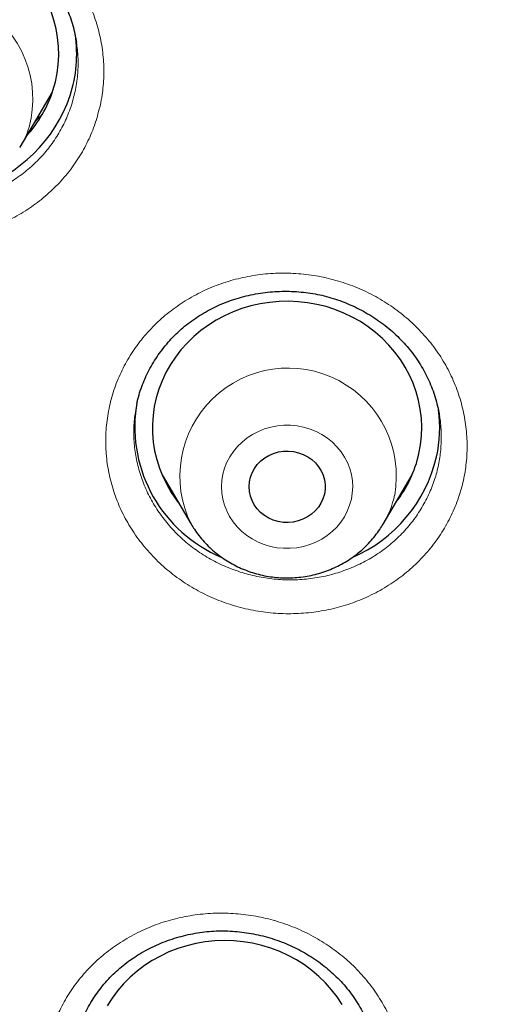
# Model space of a CAD drawing. Header units: millimetres. Extents: x 8 to 954, y 12 to 973.
# Tile 141 of 193: x 307.71 to 312.9, y 793.45 to 804.41. Entities that reach past the tile are written whole.
import ezdxf

# ---------------------------------------------------------------- set-up
doc = ezdxf.new("R2010")
doc.units = ezdxf.units.MM

msp = doc.modelspace()

# ---------------------------------------------------------------- linework, layer by layer
at = {"color": 7, "linetype": 'Continuous', "lineweight": 30}
for p, q in [((308.344, 804.159), (308.343, 804.165)), ((307.717, 802.995), (308.076, 803.605)), ((307.717, 802.995), (307.712, 802.988)), ((309.298, 799.342), (309.62, 798.795)), ((311.76, 798.795), (312.082, 799.342)), ((312.007, 799.197), (311.979, 799.168))]:
    msp.add_line(p, q, dxfattribs=at)
at = {"color": 252, "linetype": 'Continuous', "lineweight": 0}
for p, q in [((309.392, 799.181), (309.373, 799.2)), ((312.002, 799.19), (311.977, 799.165))]:
    msp.add_line(p, q, dxfattribs=at)
at = {"color": 7, "linetype": 'Continuous', "lineweight": 30, "flags": 128}
for points in [[(308.082, 803.624), (308.109, 803.72), (308.129, 803.817), (308.142, 803.916), (308.147, 804.016), (308.144, 804.115), (308.134, 804.214), (308.117, 804.312), (308.092, 804.409), (308.061, 804.504), (308.022, 804.596), (307.976, 804.686), (307.924, 804.773), (307.865, 804.855), (307.8, 804.934), (307.73, 805.008), (307.654, 805.078)], [(312.158, 799.58), (312.176, 799.678), (312.187, 799.777), (312.19, 799.877), (312.185, 799.976), (312.173, 800.075), (312.154, 800.173), (312.127, 800.269), (312.094, 800.364), (312.053, 800.455), (312.005, 800.544), (311.951, 800.63), (311.891, 800.711), (311.824, 800.789), (311.752, 800.862), (311.675, 800.93), (311.593, 800.993), (311.506, 801.05), (311.415, 801.101), (311.321, 801.146), (311.223, 801.184), (311.123, 801.217), (311.021, 801.242), (310.917, 801.26), (310.812, 801.272), (310.706, 801.277), (310.6, 801.274), (310.495, 801.265), (310.39, 801.248), (310.287, 801.225), (310.186, 801.195), (310.088, 801.158), (309.993, 801.115), (309.901, 801.066), (309.813, 801.011), (309.729, 800.95), (309.65, 800.883), (309.576, 800.812), (309.508, 800.736), (309.446, 800.655), (309.39, 800.571), (309.34, 800.483), (309.298, 800.392), (309.262, 800.298), (309.233, 800.202), (309.211, 800.105), (309.197, 800.006), (309.19, 799.907), (309.191, 799.808), (309.199, 799.708), (309.215, 799.61), (309.238, 799.513), (309.268, 799.418), (309.305, 799.324), (309.35, 799.234), (309.4, 799.147), (309.458, 799.063), (309.477, 799.037)], [(311.105, 799.129), (311.089, 799.078), (311.067, 799.029), (311.038, 798.984), (311.003, 798.942), (310.962, 798.905), (310.916, 798.874), (310.866, 798.849), (310.814, 798.83), (310.758, 798.818), (310.702, 798.812), (310.646, 798.814), (310.59, 798.824), (310.536, 798.839), (310.485, 798.862), (310.437, 798.891), (310.394, 798.925), (310.356, 798.965), (310.324, 799.009), (310.299, 799.057), (310.281, 799.107), (310.27, 799.159), (310.266, 799.212), (310.27, 799.265), (310.282, 799.317), (310.3, 799.367), (310.326, 799.415), (310.358, 799.459), (310.397, 799.498), (310.44, 799.532), (310.488, 799.56), (310.539, 799.583), (310.593, 799.598), (310.649, 799.607), (310.706, 799.608), (310.762, 799.603), (310.817, 799.59), (310.87, 799.571), (310.919, 799.545), (310.965, 799.513), (311.005, 799.476), (311.04, 799.434), (311.069, 799.388), (311.091, 799.339), (311.105, 799.288), (311.113, 799.235), (311.112, 799.182), (311.105, 799.129)], [(311.302, 793.442), (311.246, 793.527), (311.184, 793.608), (311.117, 793.684), (311.044, 793.756), (310.965, 793.823), (310.882, 793.885), (310.794, 793.94), (310.702, 793.99), (310.607, 794.034), (310.509, 794.071), (310.408, 794.102), (310.306, 794.125), (310.201, 794.142), (310.096, 794.152), (309.99, 794.155), (309.884, 794.151), (309.779, 794.14), (309.675, 794.122), (309.572, 794.097), (309.472, 794.066), (309.374, 794.028), (309.28, 793.983), (309.188, 793.933), (309.101, 793.876), (309.019, 793.814), (308.941, 793.746), (308.869, 793.674), (308.802, 793.596), (308.741, 793.515), (308.686, 793.43)]]:
    msp.add_lwpolyline(points, dxfattribs=at)
at = {"color": 252, "linetype": 'Continuous', "lineweight": 0, "flags": 128}
msp.add_lwpolyline([(309.975, 799.35), (309.963, 799.281), (309.959, 799.212), (309.963, 799.143), (309.974, 799.074), (309.992, 799.006), (310.018, 798.941), (310.05, 798.879), (310.089, 798.82), (310.134, 798.764), (310.185, 798.714), (310.241, 798.669), (310.302, 798.629), (310.367, 798.595), (310.435, 798.567), (310.505, 798.546), (310.578, 798.532), (310.651, 798.525), (310.725, 798.525), (310.799, 798.532), (310.871, 798.546), (310.942, 798.566), (311.01, 798.594), (311.075, 798.627), (311.136, 798.667), (311.192, 798.712), (311.243, 798.762), (311.288, 798.817), (311.328, 798.876), (311.36, 798.938), (311.386, 799.004), (311.405, 799.071), (311.416, 799.14), (311.42, 799.209), (311.417, 799.278), (311.406, 799.347), (311.387, 799.414), (311.362, 799.48), (311.329, 799.542), (311.29, 799.601), (311.245, 799.656), (311.194, 799.707), (311.138, 799.752), (311.078, 799.792), (311.013, 799.826), (310.945, 799.854), (310.874, 799.875), (310.802, 799.889), (310.728, 799.896), (310.654, 799.896), (310.581, 799.889), (310.508, 799.875), (310.438, 799.855), (310.37, 799.827), (310.305, 799.794), (310.244, 799.754), (310.188, 799.709), (310.137, 799.659), (310.091, 799.604), (310.052, 799.545), (310.019, 799.483), (309.993, 799.417), (309.975, 799.35)], dxfattribs=at)
at = {"color": 252, "linetype": 'Continuous', "lineweight": 0}
for centre, radius, start, end in [((306.655, 803.53), 1.203, 344.9661, 206.802), ((306.759, 803.56), 1.113, 329.4538, 342.0802), ((310.701, 799.328), 1.205, 349.9765, 206.3621), ((310.807, 799.358), 1.106, 329.3619, 347.4808)]:
    msp.add_arc(centre, radius, start, end, dxfattribs=at)
at = {"color": 7, "linetype": 'Continuous', "lineweight": 30}
for centre, radius, start, end in [((306.841, 804.033), 1.506, 342.068, 8.1063), ((306.71, 804.099), 1.651, 287.6855, 341.2739), ((306.763, 804.053), 1.387, 317.8241, 341.9783), ((310.572, 799.88), 1.579, 172.116, 247.0896), ((310.845, 799.869), 1.544, 347.7824, 7.4138), ((310.777, 799.911), 1.619, 293.1655, 346.8384), ((310.822, 799.879), 1.369, 322.0897, 347.4122)]:
    msp.add_arc(centre, radius, start, end, dxfattribs=at)
at = {"color": 252, "linetype": 'Continuous', "lineweight": 0}
for points, knots in [([(295.996, 794.269), (296.009, 795.046), (296.038, 796.658), (296.267, 799.096), (296.637, 801.577), (297.157, 804.033), (297.823, 806.459), (298.632, 808.846), (299.583, 811.186), (300.672, 813.472), (301.895, 815.698), (303.25, 817.855), (304.731, 819.938), (306.334, 821.94), (308.054, 823.853), (309.885, 825.674), (311.822, 827.395), (313.859, 829.011), (315.989, 830.517), (318.205, 831.909), (320.501, 833.181), (322.869, 834.331), (325.303, 835.354), (327.793, 836.248), (330.333, 837.008), (332.914, 837.634), (335.529, 838.123), (338.168, 838.473), (340.824, 838.683), (343.489, 838.754), (346.154, 838.683), (348.81, 838.473), (351.45, 838.123), (354.064, 837.634), (356.645, 837.008), (359.185, 836.248), (361.676, 835.354), (364.109, 834.331), (366.477, 833.181), (368.773, 831.909), (370.99, 830.517), (373.12, 829.011), (375.156, 827.395), (377.093, 825.674), (378.925, 823.853), (380.644, 821.94), (382.247, 819.938), (383.728, 817.855), (385.083, 815.698), (386.306, 813.472), (387.395, 811.186), (388.346, 808.846), (389.155, 806.459), (389.821, 804.033), (390.342, 801.577), (390.712, 799.096), (390.94, 796.658), (390.969, 795.046), (390.983, 794.269)], [0, 0, 0, 0, 0.016664, 0.034566, 0.052467, 0.070368, 0.08827, 0.106171, 0.124072, 0.141974, 0.159875, 0.177776, 0.195678, 0.213579, 0.23148, 0.249382, 0.267283, 0.285184, 0.303085, 0.320987, 0.338888, 0.356789, 0.374691, 0.392592, 0.410493, 0.428395, 0.446296, 0.464197, 0.482099, 0.5, 0.517901, 0.535803, 0.553704, 0.571605, 0.589506, 0.607408, 0.625309, 0.64321, 0.661112, 0.679013, 0.696914, 0.714816, 0.732717, 0.750618, 0.76852, 0.786421, 0.804322, 0.822223, 0.840125, 0.858026, 0.875927, 0.893829, 0.91173, 0.929631, 0.947533, 0.965434, 0.983335, 1, 1, 1, 1]), ([(297.991, 793.411), (298.009, 794.351), (298.045, 796.222), (298.345, 799.009), (298.824, 801.76), (299.499, 804.475), (300.368, 807.153), (301.425, 809.784), (302.657, 812.347), (304.059, 814.818), (305.624, 817.186), (307.354, 819.452), (309.247, 821.614), (311.294, 823.664), (313.477, 825.589), (315.778, 827.368), (318.189, 828.993), (320.709, 830.464), (323.339, 831.781), (326.066, 832.939), (328.865, 833.932), (331.716, 834.748), (334.605, 835.382), (337.533, 835.835), (340.498, 836.106), (343.489, 836.196), (346.481, 836.106), (349.447, 835.835), (352.374, 835.382), (355.263, 834.748), (358.113, 833.932), (360.913, 832.939), (363.64, 831.781), (366.27, 830.463), (368.79, 828.992), (371.201, 827.367), (373.502, 825.589), (375.684, 823.664), (377.732, 821.613), (379.625, 819.451), (381.355, 817.185), (382.92, 814.817), (384.321, 812.346), (385.554, 809.784), (386.611, 807.153), (387.479, 804.474), (388.155, 801.759), (388.634, 799.008), (388.933, 796.222), (388.969, 794.351), (388.988, 793.411)], [0, 0, 0, 0, 0.020985, 0.041789, 0.062502, 0.083215, 0.104018, 0.125, 0.145987, 0.166791, 0.187505, 0.208217, 0.229019, 0.25, 0.270986, 0.291791, 0.312505, 0.333217, 0.354019, 0.375, 0.395986, 0.416791, 0.437505, 0.458217, 0.479019, 0.5, 0.520986, 0.541791, 0.562505, 0.583217, 0.604019, 0.625, 0.645986, 0.666791, 0.687505, 0.708217, 0.729019, 0.75, 0.770986, 0.791791, 0.812505, 0.833217, 0.854019, 0.875, 0.895985, 0.916789, 0.937502, 0.958215, 0.979017, 1, 1, 1, 1]), ([(308.562, 803.287), (308.562, 803.287), (308.54, 803.218), (308.488, 803.085), (308.386, 802.895), (308.263, 802.718), (308.119, 802.556), (307.957, 802.409), (307.778, 802.281), (307.585, 802.174), (307.379, 802.088), (307.165, 802.023), (306.943, 801.983), (306.718, 801.966), (306.491, 801.973), (306.266, 802.004), (306.046, 802.059), (305.834, 802.136), (305.631, 802.236), (305.442, 802.356), (305.267, 802.495), (305.11, 802.652), (304.972, 802.825), (304.855, 803.01), (304.761, 803.206), (304.69, 803.411), (304.644, 803.621), (304.624, 803.835), (304.629, 804.048), (304.658, 804.255), (304.711, 804.453), (304.784, 804.644), (304.882, 804.83), (305.004, 805.008), (305.146, 805.172), (305.308, 805.319), (305.486, 805.448), (305.678, 805.558), (305.883, 805.645), (306.097, 805.711), (306.319, 805.753), (306.544, 805.771), (306.77, 805.766), (306.995, 805.736), (307.216, 805.683), (307.429, 805.607), (307.632, 805.509), (307.823, 805.39), (307.998, 805.251), (308.157, 805.096), (308.296, 804.924), (308.414, 804.74), (308.51, 804.544), (308.582, 804.34), (308.629, 804.13), (308.652, 803.917), (308.648, 803.704), (308.621, 803.492), (308.582, 803.355), (308.562, 803.287)], [0, 0, 0, 0, 0.000143, 0.017993, 0.0359, 0.053751, 0.0716, 0.089506, 0.107356, 0.125218, 0.143137, 0.160999, 0.178881, 0.19682, 0.214701, 0.232601, 0.250559, 0.268459, 0.286369, 0.304335, 0.322245, 0.34015, 0.358113, 0.376018, 0.393907, 0.411854, 0.429743, 0.447612, 0.465538, 0.483408, 0.500125, 0.516842, 0.534697, 0.552611, 0.570467, 0.588322, 0.606235, 0.624091, 0.641958, 0.659883, 0.677751, 0.695639, 0.713584, 0.731472, 0.749376, 0.767338, 0.785242, 0.803152, 0.821119, 0.839029, 0.85693, 0.874888, 0.89279, 0.910673, 0.928613, 0.946497, 0.964312, 0.982184, 1, 1, 1, 1]), ([(304.962, 804.227), (304.956, 804.191), (304.941, 804.096), (304.939, 803.938), (304.956, 803.756), (304.995, 803.577), (305.055, 803.403), (305.135, 803.235), (305.234, 803.077), (305.351, 802.93), (305.485, 802.796), (305.634, 802.677), (305.795, 802.575), (305.967, 802.489), (306.148, 802.423), (306.335, 802.375), (306.526, 802.348), (306.719, 802.342), (306.911, 802.355), (307.099, 802.389), (307.282, 802.443), (307.457, 802.517), (307.621, 802.608), (307.774, 802.716), (307.912, 802.84), (308.035, 802.978), (308.139, 803.13), (308.227, 803.291), (308.268, 803.405), (308.289, 803.462)], [0, 0, 0, 0, 0.022478, 0.060095, 0.097591, 0.135137, 0.172802, 0.210347, 0.247935, 0.285644, 0.323233, 0.360838, 0.398564, 0.43617, 0.473765, 0.511478, 0.549071, 0.58663, 0.624306, 0.661864, 0.699381, 0.737016, 0.774533, 0.81202, 0.849628, 0.887116, 0.924703, 0.962412, 1, 1, 1, 1]), ([(308.289, 803.462), (308.305, 803.52), (308.338, 803.637), (308.361, 803.817), (308.366, 803.992), (308.351, 804.105), (308.344, 804.159)], [0, 0, 0, 0, 0.256954, 0.514727, 0.771684, 1, 1, 1, 1]), ([(307.957, 803.354), (307.936, 803.331), (307.914, 803.307), (307.889, 803.286), (307.887, 803.284)], [0, 0, 0, 0, 0.940771, 1, 1, 1, 1]), ([(308.712, 800.107), (308.729, 800.176), (308.765, 800.313), (308.849, 800.51), (308.954, 800.698), (309.081, 800.872), (309.229, 801.032), (309.395, 801.175), (309.577, 801.299), (309.773, 801.403), (309.981, 801.486), (310.197, 801.545), (310.42, 801.582), (310.646, 801.595), (310.872, 801.583), (311.096, 801.548), (311.316, 801.489), (311.526, 801.408), (311.727, 801.304), (311.914, 801.181), (312.085, 801.038), (312.239, 800.879), (312.373, 800.705), (312.486, 800.518), (312.575, 800.32), (312.641, 800.115), (312.682, 799.904), (312.698, 799.691), (312.689, 799.482), (312.656, 799.28), (312.601, 799.084), (312.521, 798.89), (312.417, 798.701), (312.291, 798.526), (312.145, 798.365), (311.98, 798.221), (311.799, 798.095), (311.603, 797.99), (311.396, 797.906), (311.181, 797.845), (310.958, 797.807), (310.732, 797.793), (310.506, 797.802), (310.281, 797.836), (310.062, 797.894), (309.85, 797.973), (309.649, 798.076), (309.461, 798.198), (309.289, 798.339), (309.134, 798.497), (308.999, 798.671), (308.884, 798.857), (308.793, 799.054), (308.726, 799.259), (308.683, 799.47), (308.666, 799.683), (308.673, 799.897), (308.699, 800.037), (308.712, 800.107)], [0, 0, 0, 0, 0.017831, 0.035718, 0.053548, 0.071405, 0.089319, 0.107176, 0.125042, 0.142965, 0.160831, 0.178712, 0.19665, 0.214531, 0.232426, 0.250378, 0.268273, 0.286175, 0.304135, 0.322036, 0.339935, 0.357892, 0.37579, 0.393677, 0.411622, 0.429509, 0.44738, 0.465308, 0.48318, 0.499907, 0.516633, 0.534495, 0.552413, 0.570276, 0.588136, 0.606055, 0.623916, 0.641787, 0.659714, 0.677584, 0.69547, 0.713413, 0.731298, 0.749197, 0.767152, 0.78505, 0.802953, 0.820912, 0.838814, 0.85671, 0.874663, 0.892558, 0.910441, 0.92838, 0.946263, 0.964156, 0.982107, 1, 1, 1, 1]), ([(309.001, 800.037), (308.997, 800.013), (308.982, 799.929), (308.98, 799.784), (308.993, 799.602), (309.03, 799.423), (309.087, 799.249), (309.139, 799.137), (309.197, 799.028), (309.262, 798.922), (309.377, 798.774), (309.508, 798.638), (309.655, 798.518), (309.815, 798.413), (309.986, 798.326), (310.166, 798.258), (310.353, 798.208), (310.544, 798.179), (310.736, 798.17), (310.929, 798.182), (311.118, 798.213), (311.302, 798.265), (311.478, 798.336), (311.644, 798.425), (311.798, 798.532), (311.938, 798.654), (312.063, 798.791), (312.17, 798.94), (312.259, 799.1), (312.327, 799.265), (312.373, 799.432), (312.402, 799.604), (312.408, 799.781), (312.403, 799.914), (312.388, 799.984), (312.386, 799.994)], [0, 0, 0, 0, 0.013151, 0.046018, 0.07878, 0.111541, 0.144405, 0.177164, 0.177293, 0.210121, 0.243056, 0.275886, 0.308733, 0.341685, 0.374532, 0.407379, 0.440329, 0.473175, 0.506002, 0.538933, 0.571759, 0.604558, 0.637463, 0.670261, 0.703043, 0.735929, 0.768711, 0.801493, 0.834378, 0.86716, 0.897857, 0.928555, 0.961356, 0.99426, 1, 1, 1, 1]), ([(307.978, 792.556), (307.979, 792.627), (307.98, 792.768), (308.014, 792.978), (308.071, 793.183), (308.154, 793.38), (308.259, 793.567), (308.385, 793.741), (308.533, 793.901), (308.698, 794.044), (308.88, 794.168), (309.076, 794.272), (309.283, 794.355), (309.5, 794.415), (309.722, 794.452), (309.948, 794.465), (310.175, 794.454), (310.399, 794.419), (310.618, 794.361), (310.83, 794.281), (311.03, 794.178), (311.218, 794.055), (311.39, 793.914), (311.544, 793.755), (311.678, 793.582), (311.791, 793.396), (311.881, 793.199), (311.948, 792.994), (311.989, 792.789), (312.005, 792.586), (311.999, 792.383), (311.968, 792.177), (311.912, 791.971), (311.832, 791.773), (311.728, 791.586), (311.602, 791.411), (311.457, 791.25), (311.292, 791.106), (311.111, 790.981), (310.917, 790.875), (310.71, 790.791), (310.494, 790.729), (310.271, 790.691), (310.045, 790.676), (309.819, 790.686), (309.594, 790.719), (309.375, 790.775), (309.163, 790.855), (308.961, 790.956), (308.773, 791.077), (308.6, 791.218), (308.445, 791.375), (308.309, 791.548), (308.195, 791.733), (308.103, 791.929), (308.035, 792.134), (307.991, 792.344), (307.982, 792.485), (307.978, 792.556)], [0, 0, 0, 0, 0.0178302, 0.0357181, 0.0535488, 0.0714056, 0.0893185, 0.1071757, 0.1250418, 0.1429644, 0.1608306, 0.1787121, 0.19665, 0.2145308, 0.2324257, 0.2503777, 0.268273, 0.2861747, 0.3041339, 0.3220361, 0.3399355, 0.3578912, 0.3757897, 0.3936774, 0.4116206, 0.4295075, 0.4473792, 0.4653081, 0.4831792, 0.4999068, 0.5166329, 0.5344945, 0.5524133, 0.5702749, 0.5881359, 0.6060547, 0.6239157, 0.6417857, 0.6597133, 0.6775839, 0.6954694, 0.7134127, 0.7312983, 0.7491965, 0.7671519, 0.7850499, 0.8029522, 0.8209113, 0.8388138, 0.8567095, 0.8746623, 0.8925582, 0.91044, 0.9283798, 0.9462622, 0.9641557, 0.9821065, 1, 1, 1, 1])]:
    msp.add_open_spline(points, degree=3, knots=knots, dxfattribs=at)
at = {"color": 7, "linetype": 'Continuous', "lineweight": 30}
for points, knots in [([(340.309, 751.299), (339.107, 751.406), (336.702, 751.618), (333.144, 752.282), (329.652, 753.193), (326.277, 754.361), (323.039, 755.763), (319.952, 757.388), (317.012, 759.234), (314.234, 761.292), (311.637, 763.548), (309.236, 765.989), (307.046, 768.599), (305.081, 771.362), (303.353, 774.262), (301.872, 777.281), (300.648, 780.399), (299.687, 783.598), (298.997, 786.858), (298.582, 790.158), (298.443, 793.479), (298.582, 796.801), (298.997, 800.101), (299.687, 803.361), (300.648, 806.56), (301.872, 809.678), (303.353, 812.697), (305.081, 815.597), (307.046, 818.36), (309.236, 820.97), (311.637, 823.411), (314.234, 825.667), (317.012, 827.725), (319.952, 829.571), (323.039, 831.195), (326.251, 832.587), (329.569, 833.737), (332.973, 834.64), (336.442, 835.288), (339.955, 835.679), (343.489, 835.809), (347.023, 835.679), (350.536, 835.288), (354.005, 834.64), (357.409, 833.737), (360.728, 832.587), (363.94, 831.195), (367.026, 829.571), (369.967, 827.725), (372.744, 825.667), (375.342, 823.411), (377.743, 820.97), (379.932, 818.36), (381.897, 815.597), (383.626, 812.697), (385.106, 809.678), (386.331, 806.56), (387.291, 803.361), (387.981, 800.101), (388.397, 796.801), (388.535, 793.479), (388.397, 790.158), (387.981, 786.858), (387.291, 783.598), (386.331, 780.399), (385.106, 777.281), (383.626, 774.262), (381.897, 771.362), (379.932, 768.599), (377.743, 765.989), (375.342, 763.548), (372.744, 761.292), (369.967, 759.234), (367.026, 757.388), (363.94, 755.763), (360.701, 754.361), (357.326, 753.193), (353.834, 752.282), (350.276, 751.618), (347.871, 751.406), (346.669, 751.299)], [0, 0, 0, 0, 0.013106, 0.026212, 0.039318, 0.052424, 0.065212, 0.078, 0.090788, 0.103576, 0.116364, 0.129151, 0.141939, 0.154727, 0.167515, 0.180303, 0.193091, 0.205879, 0.218667, 0.231454, 0.244242, 0.25703, 0.269818, 0.282606, 0.295394, 0.308182, 0.32097, 0.333758, 0.346545, 0.359333, 0.372121, 0.384909, 0.397697, 0.410485, 0.423273, 0.436061, 0.448848, 0.461636, 0.474424, 0.487212, 0.5, 0.512788, 0.525576, 0.538364, 0.551152, 0.563939, 0.576727, 0.589515, 0.602303, 0.615091, 0.627879, 0.640667, 0.653455, 0.666242, 0.67903, 0.691818, 0.704606, 0.717394, 0.730182, 0.74297, 0.755758, 0.768546, 0.781333, 0.794121, 0.806909, 0.819697, 0.832485, 0.845273, 0.858061, 0.870849, 0.883636, 0.896424, 0.909212, 0.922, 0.934788, 0.947576, 0.960682, 0.973788, 0.986894, 1, 1, 1, 1]), ([(304.96, 804.227), (304.961, 804.234), (304.966, 804.273), (304.981, 804.344), (305.007, 804.44), (305.039, 804.532), (305.078, 804.623), (305.122, 804.712), (305.173, 804.798), (305.229, 804.881), (305.292, 804.961), (305.359, 805.038), (305.432, 805.11), (305.509, 805.178), (305.591, 805.241), (305.676, 805.299), (305.765, 805.352), (305.856, 805.398), (305.951, 805.439), (306.047, 805.474), (306.147, 805.504), (306.249, 805.528), (306.353, 805.546), (306.459, 805.559), (306.566, 805.565), (306.673, 805.565), (306.78, 805.559), (306.885, 805.547), (306.99, 805.529), (307.092, 805.505), (307.192, 805.475), (307.289, 805.44), (307.384, 805.399), (307.478, 805.351), (307.569, 805.299), (307.657, 805.241), (307.742, 805.177), (307.823, 805.109), (307.899, 805.037), (307.97, 804.961), (308.036, 804.881), (308.095, 804.799), (308.149, 804.715), (308.196, 804.628), (308.238, 804.538), (308.274, 804.445), (308.304, 804.35), (308.328, 804.254), (308.338, 804.19), (308.344, 804.159)], [0, 0, 0, 0, 0.004343, 0.026241, 0.04803, 0.069684, 0.091268, 0.112961, 0.134766, 0.156663, 0.178625, 0.20062, 0.222609, 0.244556, 0.266429, 0.288205, 0.309865, 0.331389, 0.352709, 0.373965, 0.395385, 0.416953, 0.438642, 0.460421, 0.482253, 0.50409, 0.525877, 0.547569, 0.569128, 0.590524, 0.61172, 0.632747, 0.653941, 0.675396, 0.697071, 0.718919, 0.740881, 0.762896, 0.78489, 0.806787, 0.828533, 0.850085, 0.871407, 0.892557, 0.913871, 0.935453, 0.957227, 0.979157, 1, 1, 1, 1]), ([(307.961, 803.359), (307.951, 803.349), (307.929, 803.326), (307.905, 803.304), (307.892, 803.293)], [0, 0, 0, 0, 0.44389, 1, 1, 1, 1]), ([(309.017, 800.142), (309.021, 800.157), (309.032, 800.203), (309.054, 800.281), (309.088, 800.373), (309.128, 800.463), (309.174, 800.552), (309.226, 800.638), (309.285, 800.721), (309.348, 800.801), (309.417, 800.877), (309.49, 800.948), (309.568, 801.015), (309.65, 801.076), (309.735, 801.132), (309.823, 801.183), (309.915, 801.228), (310.01, 801.268), (310.108, 801.302), (310.209, 801.331), (310.313, 801.355), (310.419, 801.372), (310.526, 801.384), (310.633, 801.389), (310.74, 801.388), (310.846, 801.381), (310.95, 801.368), (311.053, 801.35), (311.153, 801.325), (311.253, 801.294), (311.351, 801.257), (311.447, 801.214), (311.541, 801.166), (311.633, 801.112), (311.72, 801.053), (311.804, 800.99), (311.884, 800.922), (311.958, 800.849), (312.027, 800.774), (312.091, 800.694), (312.149, 800.612), (312.201, 800.527), (312.248, 800.439), (312.289, 800.348), (312.324, 800.254), (312.353, 800.158), (312.374, 800.071), (312.383, 800.016), (312.386, 799.994)], [0, 0, 0, 0, 0.010508, 0.032493, 0.054584, 0.076825, 0.099194, 0.121661, 0.14419, 0.166739, 0.189254, 0.211687, 0.234003, 0.256161, 0.278134, 0.299894, 0.321529, 0.343329, 0.365362, 0.387585, 0.40995, 0.432396, 0.454859, 0.477255, 0.499517, 0.521592, 0.543435, 0.565017, 0.586518, 0.608214, 0.630115, 0.652188, 0.674401, 0.696711, 0.719076, 0.741449, 0.763774, 0.786016, 0.808145, 0.830147, 0.85202, 0.873824, 0.895801, 0.917937, 0.940215, 0.962608, 0.985089, 1, 1, 1, 1]), ([(309.018, 800.144), (309.018, 800.144), (309.01, 800.109), (309.006, 800.073), (309.001, 800.037)], [0, 0, 0, 0, 0.007415, 1, 1, 1, 1]), ([(309.392, 799.182), (309.387, 799.187), (309.379, 799.193), (309.373, 799.2), (309.372, 799.202)], [0, 0, 0, 0, 0.7603472, 1, 1, 1, 1]), ([(309.622, 798.793), (309.633, 798.774), (309.66, 798.73), (309.708, 798.665), (309.765, 798.597), (309.827, 798.534), (309.894, 798.475), (309.965, 798.421), (310.04, 798.373), (310.118, 798.329), (310.2, 798.292), (310.284, 798.26), (310.371, 798.234), (310.46, 798.215), (310.549, 798.202), (310.64, 798.195), (310.731, 798.195), (310.822, 798.201), (310.912, 798.213), (311.001, 798.232), (311.088, 798.258), (311.173, 798.289), (311.255, 798.327), (311.335, 798.37), (311.411, 798.419), (311.483, 798.473), (311.55, 798.531), (311.613, 798.595), (311.67, 798.663), (311.719, 798.729), (311.747, 798.774), (311.758, 798.794)], [0, 0, 0, 0, 0.026096, 0.060722, 0.095399, 0.130132, 0.164922, 0.19977, 0.23468, 0.269644, 0.30466, 0.33973, 0.374844, 0.409998, 0.445187, 0.480409, 0.515653, 0.550915, 0.586185, 0.621459, 0.656724, 0.69198, 0.727214, 0.762421, 0.797596, 0.832731, 0.867813, 0.902848, 0.937825, 0.972737, 1, 1, 1, 1]), ([(295.991, 794.269), (295.991, 794.248), (295.991, 794.207), (295.991, 794.134), (295.991, 794.052), (295.991, 793.964), (295.991, 793.869), (295.992, 793.742), (295.993, 793.581), (295.996, 793.388), (296, 793.184), (296.005, 792.971), (296.011, 792.749), (296.021, 792.454), (296.036, 792.102), (296.053, 791.784), (296.065, 791.57), (296.072, 791.452), (296.08, 791.336), (296.087, 791.225), (296.094, 791.12), (296.101, 791.027), (296.106, 790.949), (296.111, 790.892), (296.114, 790.85), (296.117, 790.811), (296.121, 790.765), (296.126, 790.702), (296.132, 790.617), (296.141, 790.513), (296.151, 790.4), (296.166, 790.227), (296.188, 789.993), (296.218, 789.693), (296.249, 789.406), (296.28, 789.134), (296.311, 788.878), (296.345, 788.615), (296.381, 788.343), (296.42, 788.06), (296.465, 787.759), (296.514, 787.438), (296.57, 787.095), (296.632, 786.731), (296.702, 786.347), (296.779, 785.941), (296.864, 785.514), (296.959, 785.067), (297.045, 784.68), (297.12, 784.357), (297.18, 784.104), (297.242, 783.849), (297.304, 783.602), (297.363, 783.373), (297.416, 783.173), (297.462, 783), (297.502, 782.854), (297.536, 782.73), (297.564, 782.629), (297.586, 782.548), (297.604, 782.487), (297.617, 782.442), (297.628, 782.402), (297.641, 782.356), (297.657, 782.299), (297.678, 782.228), (297.705, 782.134), (297.741, 782.013), (297.786, 781.861), (297.838, 781.689), (297.898, 781.493), (297.966, 781.274), (298.043, 781.032), (298.129, 780.768), (298.222, 780.488), (298.319, 780.202), (298.419, 779.915), (298.59, 779.434), (298.84, 778.764), (299.177, 777.914), (299.525, 777.088), (299.86, 776.336), (300.179, 775.656), (300.477, 775.046), (300.775, 774.457), (301.072, 773.893), (301.34, 773.4), (301.578, 772.975), (301.786, 772.612), (301.956, 772.322), (302.088, 772.1), (302.18, 771.946), (302.266, 771.804), (302.343, 771.677), (302.406, 771.575), (302.457, 771.494), (302.495, 771.432), (302.527, 771.381), (302.554, 771.336), (302.583, 771.29), (302.617, 771.236), (302.662, 771.165), (302.718, 771.076), (302.788, 770.967), (302.869, 770.84), (302.962, 770.696), (303.068, 770.533), (303.186, 770.354), (303.317, 770.157), (303.461, 769.943), (303.618, 769.712), (303.807, 769.44), (304.022, 769.134), (304.259, 768.803), (304.552, 768.402), (304.9, 767.939), (305.302, 767.418), (305.698, 766.92), (306.087, 766.445), (306.469, 765.991), (306.842, 765.559), (307.205, 765.148), (307.559, 764.758), (307.901, 764.388), (308.233, 764.038), (308.553, 763.708), (308.86, 763.396), (309.155, 763.103), (309.445, 762.819), (309.734, 762.541), (310.028, 762.264), (310.323, 761.991), (310.621, 761.719), (311.064, 761.322), (311.66, 760.805), (312.416, 760.176), (313.103, 759.629), (313.713, 759.16), (314.117, 758.858), (314.396, 758.654), (314.54, 758.549), (314.667, 758.457), (314.779, 758.377), (314.876, 758.308), (314.957, 758.25), (315.022, 758.204), (315.066, 758.174), (315.093, 758.154), (315.113, 758.14), (315.138, 758.123), (315.171, 758.1), (315.221, 758.065), (315.293, 758.015), (315.391, 757.947), (315.51, 757.865), (315.652, 757.768), (315.816, 757.657), (316.002, 757.531), (316.212, 757.392), (316.444, 757.239), (316.701, 757.073), (316.981, 756.894), (317.285, 756.703), (317.614, 756.499), (317.965, 756.286), (318.339, 756.064), (318.735, 755.833), (319.156, 755.594), (319.585, 755.355), (320.021, 755.119), (320.462, 754.885), (320.923, 754.647), (321.407, 754.404), (321.74, 754.24), (321.912, 754.158), (321.915, 754.157)], [0, 0, 0, 0, 0.001286, 0.002533, 0.004186, 0.005939, 0.007857, 0.009946, 0.013573, 0.017621, 0.021591, 0.025897, 0.030492, 0.035025, 0.043688, 0.051814, 0.054257, 0.056647, 0.058983, 0.061266, 0.063344, 0.065353, 0.066928, 0.06807, 0.068793, 0.069517, 0.070434, 0.071543, 0.073383, 0.075571, 0.077883, 0.080242, 0.08605, 0.092126, 0.098472, 0.10351, 0.108705, 0.114058, 0.119568, 0.125274, 0.131388, 0.137944, 0.144941, 0.152378, 0.160257, 0.168577, 0.177337, 0.186539, 0.196182, 0.201303, 0.20654, 0.211894, 0.217157, 0.221911, 0.226142, 0.229653, 0.232699, 0.23528, 0.237397, 0.239049, 0.240341, 0.241206, 0.241909, 0.242839, 0.244063, 0.24554, 0.247273, 0.249991, 0.253166, 0.256798, 0.260885, 0.265527, 0.270643, 0.276235, 0.282277, 0.288404, 0.294494, 0.300549, 0.319237, 0.337572, 0.355555, 0.373186, 0.387038, 0.400665, 0.413922, 0.426658, 0.438873, 0.4475, 0.455847, 0.463914, 0.46762, 0.471264, 0.474643, 0.477588, 0.480098, 0.481841, 0.483288, 0.484439, 0.485429, 0.486443, 0.487678, 0.489264, 0.491416, 0.493992, 0.496994, 0.500421, 0.504274, 0.508552, 0.513255, 0.518384, 0.523938, 0.529917, 0.538139, 0.54624, 0.554194, 0.567682, 0.580726, 0.593328, 0.605487, 0.617204, 0.628478, 0.63931, 0.649699, 0.659645, 0.66915, 0.678212, 0.686832, 0.695009, 0.702745, 0.710761, 0.718641, 0.726538, 0.73445, 0.742379, 0.761558, 0.780831, 0.800199, 0.813034, 0.825911, 0.829774, 0.833241, 0.836312, 0.838987, 0.841267, 0.843278, 0.84483, 0.845925, 0.846364, 0.84681, 0.847365, 0.848101, 0.849163, 0.850955, 0.853265, 0.856091, 0.859434, 0.863294, 0.867671, 0.872564, 0.877974, 0.883923, 0.890392, 0.897381, 0.90489, 0.91292, 0.921312, 0.930206, 0.939602, 0.9495, 0.958761, 0.968421, 0.978482, 0.988942, 0.999801, 1, 1, 1, 1]), ([(308.309, 792.928), (308.313, 792.953), (308.323, 793.01), (308.345, 793.098), (308.375, 793.193), (308.412, 793.286), (308.455, 793.377), (308.503, 793.465), (308.558, 793.55), (308.617, 793.631), (308.682, 793.708), (308.751, 793.78), (308.825, 793.848), (308.903, 793.91), (308.986, 793.969), (309.073, 794.023), (309.165, 794.072), (309.26, 794.117), (309.359, 794.156), (309.46, 794.189), (309.563, 794.216), (309.667, 794.238), (309.771, 794.253), (309.875, 794.262), (309.979, 794.264), (310.083, 794.261), (310.187, 794.251), (310.291, 794.235), (310.395, 794.214), (310.498, 794.186), (310.6, 794.152), (310.699, 794.113), (310.795, 794.068), (310.889, 794.018), (310.978, 793.963), (311.063, 793.903), (311.144, 793.839), (311.22, 793.771), (311.291, 793.699), (311.357, 793.623), (311.419, 793.542), (311.475, 793.458), (311.526, 793.371), (311.572, 793.28), (311.611, 793.187), (311.645, 793.093), (311.672, 792.996), (311.689, 792.921), (311.695, 792.877), (311.696, 792.866)], [0, 0, 0, 0, 0.016565, 0.038501, 0.060544, 0.082655, 0.104792, 0.126896, 0.148927, 0.170836, 0.192592, 0.214164, 0.235528, 0.256773, 0.278179, 0.2998, 0.321598, 0.343522, 0.365518, 0.38752, 0.409446, 0.431235, 0.452834, 0.474199, 0.495313, 0.516345, 0.537562, 0.558968, 0.580538, 0.602237, 0.624024, 0.645859, 0.667689, 0.689464, 0.711151, 0.732719, 0.754154, 0.775454, 0.796688, 0.818095, 0.839651, 0.861343, 0.883148, 0.90504, 0.926984, 0.948954, 0.970907, 0.992809, 1, 1, 1, 1])]:
    msp.add_open_spline(points, degree=3, knots=knots, dxfattribs=at)

doc.saveas('drawing.dxf')
